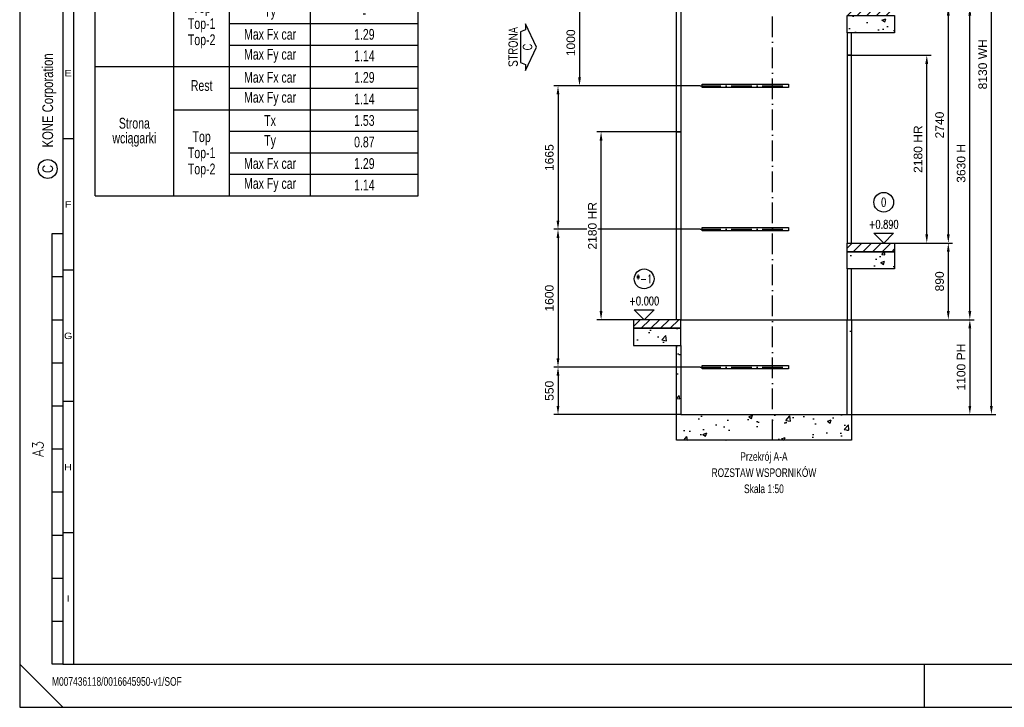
# Model space of a CAD drawing. Header units: millimetres. Extents: x 0 to 21000, y 0 to 14850.
# Tile 1 of 3: x 0 to 11428, y 0 to 7983. Entities that reach past the tile are written whole.
import ezdxf
from ezdxf.enums import TextEntityAlignment as Align

# ---------------------------------------------------------------- set-up
doc = ezdxf.new("R2010")
doc.units = ezdxf.units.MM
doc.header["$LTSCALE"] = 20
doc.header["$PDSIZE"] = -3
doc.linetypes.add('ACAD_ISO10W100', pattern=[18, 12, -3, 0, -3])
for name, color, linetype in [('CONT_25', 1, 'Continuous'), ('CONT_35', 2, 'Continuous'), ('CONT_50', 5, 'Continuous'), ('CONT_70', 4, 'Continuous'), ('DASHD_25', 1, 'ACAD_ISO10W100'), ('DIM_35', 7, 'Continuous'), ('HATCH_35', 2, 'Continuous'), ('SHEET', 1, 'Continuous'), ('TEXT_35', 2, 'Continuous')]:
    doc.layers.add(name, color=color, linetype=linetype)
doc.styles.add('Arial', font='arial.ttf')
doc.styles.add('ROMANS', font='romans.shx', dxfattribs={"width": 0.9})
doc.styles.get("Standard").update_dxf_attribs({"font": 'arial.ttf'})
doc.styles.add('Text0.7_Arial', font='arial.ttf', dxfattribs={"width": 0.7})
doc.styles.add('Text0.7_romans', font='romans.shx', dxfattribs={"width": 0.7})
doc.dimstyles.new('KONE_mm', dxfattribs={"dimscale": 50, "dimtxt": 2, "dimasz": 2, "dimexe": 1, "dimexo": 0, "dimgap": 1, "dimtad": 1, "dimdec": 0, "dimrnd": 0.01, "dimzin": 0, "dimdsep": 46, "dimtxsty": 'Arial', "dimsah": 1, "dimcen": 0, "dimclrd": 256, "dimclre": 256, "dimclrt": 256, "dimadec": 1, "dimazin": 2, "dimtfac": 1, "dimtdec": 0, "dimtmove": 0, "dimatfit": 3, "dimfxl": 1, "dimtolj": 1, "dimtzin": 0, "dimarcsym": 0})

# ---------------------------------------------------------------- blocks, each defined once
blk = doc.blocks.new('Border')
at = {"layer": 'CONT_50', "linetype": 'Continuous'}
blk.add_line((210, 0), (210, 10), dxfattribs=at)
blk.add_lwpolyline([(410, 10), (410, 287), (10, 287), (10, 10)], close=True, dxfattribs=at)
at = {"layer": 'SHEET', "linetype": 'Continuous'}
for p, q in [((12.5, 284.5), (12.5, 10)), ((12.5, 132), (10, 132)), ((7.5, 10), (7.5, 110)), ((7.5, 110), (10, 110)), ((12.5, 101.5), (10, 101.5)), ((7.5, 100), (10, 100)), ((7.5, 90), (10, 90)), ((7.5, 80), (10, 80)), ((12.5, 71), (10, 71)), ((7.5, 70), (10, 70)), ((7.5, 60), (10, 60)), ((7.5, 50), (10, 50)), ((7.5, 40), (10, 40)), ((12.5, 40.5), (10, 40.5)), ((7.5, 30), (10, 30)), ((7.5, 20), (10, 20)), ((0, 10), (10, 0)), ((10, 10), (7.5, 10))]:
    blk.add_line(p, q, dxfattribs=at)
blk.add_lwpolyline([(420, 0), (420, 297), (0, 297), (0, 0)], close=True, dxfattribs=at)
blk.add_circle((6.5, 125), 2.2, dxfattribs=at)
at = {"layer": 'SHEET', "width": 1.190476}
for s, p in [('E', (11.25, 147.25)), ('F', (11.25, 116.75)), ('G', (11.25, 86.25)), ('H', (11.25, 55.75)), ('I', (11.25, 25.25))]:
    blk.add_text(s, height=1.5, dxfattribs=at).set_placement(p, align=Align.MIDDLE)
at = {"layer": 'SHEET', "linetype": 'Continuous', "width": 0.75}
blk.add_text('C', height=2.5, rotation=90, dxfattribs=at).set_placement((6.5, 125), align=Align.MIDDLE)
at = {"layer": 'SHEET', "linetype": 'Continuous', "style": 'ROMANS', "width": 0.9}
blk.add_text('A3', height=2.5, rotation=90, dxfattribs=at).set_placement((5.5, 60), align=Align.CENTER)
blk = doc.blocks.new('ElevationMark_SUI')
at = {"layer": 'CONT_25', "linetype": 'Continuous'}
blk.add_circle((0, 16.61), 4, dxfattribs=at)
at = {"layer": 'TEXT_35', "linetype": 'Continuous', "ltscale": 0.25}
blk.add_line((-4, 4), (4, 4), dxfattribs=at)
blk.add_lwpolyline([(-4, 4), (0, 0), (4, 4)], dxfattribs=at)
at = {"layer": 'TEXT_35', "linetype": 'Continuous', "ltscale": 0.25, "style": 'Text0.7_romans', "width": 0.7}
for tag, p in [('MARKS', (0, 16.61)), ('LEVEL', (0, 7.61))]:
    blk.add_attdef(tag, text='', height=3.5, dxfattribs=at).set_placement(p, align=Align.MIDDLE)
blk = doc.blocks.new('SideC_Arrow_A3')
at = {"layer": 'CONT_25'}
blk.add_lwpolyline([(5.43, 2.55), (4.02, 2.55), (3.57, 3.71), (-3.57, 3.71), (-4.02, 2.55), (-5.43, 2.55), (0, 0)], close=True, dxfattribs=at)
at = {"layer": 'CONT_35', "style": 'ROMANS', "width": 0.9}
for tag, p in [('?', (0, 5.43)), ('#', (0, 2.07))]:
    blk.add_attdef(tag, text='', height=2, dxfattribs=at).set_placement(p, align=Align.MIDDLE)
blk = doc.blocks.new('*D217')
at = {"layer": 'Defpoints', "color": 0, "transparency": 16777216}
for p in [(7898, 8215), (6498, 7215), (7898, 7215)]:
    blk.add_point(p, dxfattribs=at)
at = {"layer": 'DIM_35', "lineweight": -2, "transparency": 16777216}
for p, q in [((7898, 8215), (6448, 8215)), ((6498, 8115), (6498, 7315)), ((7898, 7215), (6448, 7215))]:
    blk.add_line(p, q, dxfattribs=at)
at = {"layer": 'DIM_35', "transparency": 16777216}
for points in [[(6481, 8115), (6514, 8115), (6498, 8215)], [(6481, 7315), (6514, 7315), (6498, 7215)]]:
    blk.add_solid(points, dxfattribs=at)
at = {"layer": 'DIM_35', "transparency": 16777216, "insert": (6397, 7715), "char_height": 100, "attachment_point": 5, "rotation": 90, "style": 'Arial', "bg_fill": 3, "box_fill_scale": 1.1, "bg_fill_color": 256, "bg_fill_true_color": 13158600, "bg_fill_transparency": 0}
blk.add_mtext('\\A1;1000', dxfattribs=at)
blk = doc.blocks.new('_DotSmall')
at = {"color": 0, "linetype": 'ByBlock', "const_width": 0.5}
blk.add_lwpolyline([(-0.0625, 0, 1), (0.0625, 0, 1)], format="xyb", close=True, dxfattribs=at)
blk = doc.blocks.new('*D218')
at = {"layer": 'Defpoints', "color": 0, "transparency": 16777216}
for p in [(7898, 7215), (6248, 5550), (7898, 5550)]:
    blk.add_point(p, dxfattribs=at)
at = {"layer": 'DIM_35', "lineweight": -2, "transparency": 16777216}
for p, q in [((7898, 7215), (6198, 7215)), ((6248, 7115), (6248, 5650)), ((7898, 5550), (6198, 5550))]:
    blk.add_line(p, q, dxfattribs=at)
at = {"layer": 'DIM_35', "transparency": 16777216}
for points in [[(6231, 7115), (6264, 7115), (6248, 7215)], [(6231, 5650), (6264, 5650), (6248, 5550)]]:
    blk.add_solid(points, dxfattribs=at)
at = {"layer": 'DIM_35', "transparency": 16777216, "insert": (6147, 6382), "char_height": 100, "attachment_point": 5, "rotation": 90, "style": 'Arial', "bg_fill": 3, "box_fill_scale": 1.1, "bg_fill_color": 256, "bg_fill_true_color": 13158600, "bg_fill_transparency": 0}
blk.add_mtext('\\A1;1665', dxfattribs=at)
blk = doc.blocks.new('*D219')
at = {"layer": 'Defpoints', "color": 0, "transparency": 16777216}
for p in [(7898, 5550), (6248, 3950), (7898, 3950)]:
    blk.add_point(p, dxfattribs=at)
at = {"layer": 'DIM_35', "lineweight": -2, "transparency": 16777216}
for p, q in [((7898, 5550), (6198, 5550)), ((6248, 5450), (6248, 4050)), ((7898, 3950), (6198, 3950))]:
    blk.add_line(p, q, dxfattribs=at)
at = {"layer": 'DIM_35', "transparency": 16777216}
for points in [[(6231, 5450), (6264, 5450), (6248, 5550)], [(6231, 4050), (6264, 4050), (6248, 3950)]]:
    blk.add_solid(points, dxfattribs=at)
at = {"layer": 'DIM_35', "transparency": 16777216, "insert": (6147, 4750), "char_height": 100, "attachment_point": 5, "rotation": 90, "style": 'Arial', "bg_fill": 3, "box_fill_scale": 1.1, "bg_fill_color": 256, "bg_fill_true_color": 13158600, "bg_fill_transparency": 0}
blk.add_mtext('\\A1;1600', dxfattribs=at)
blk = doc.blocks.new('*D220')
at = {"layer": 'Defpoints', "color": 0, "transparency": 16777216}
for p in [(7898, 3950), (6248, 3400), (7673, 3400)]:
    blk.add_point(p, dxfattribs=at)
at = {"layer": 'DIM_35', "lineweight": -2, "transparency": 16777216}
for p, q in [((7898, 3950), (6198, 3950)), ((6248, 3850), (6248, 3500)), ((7673, 3400), (6198, 3400))]:
    blk.add_line(p, q, dxfattribs=at)
at = {"layer": 'DIM_35', "transparency": 16777216}
for points in [[(6231, 3850), (6264, 3850), (6248, 3950)], [(6231, 3500), (6264, 3500), (6248, 3400)]]:
    blk.add_solid(points, dxfattribs=at)
at = {"layer": 'DIM_35', "transparency": 16777216, "insert": (6147, 3675), "char_height": 100, "attachment_point": 5, "rotation": 90, "style": 'Arial', "bg_fill": 3, "box_fill_scale": 1.1, "bg_fill_color": 256, "bg_fill_true_color": 13158600, "bg_fill_transparency": 0}
blk.add_mtext('\\A1;550', dxfattribs=at)
blk = doc.blocks.new('*D221')
at = {"layer": 'Defpoints', "color": 0, "transparency": 16777216}
for p in [(9653, 11530), (11278, 11530), (9603, 3400)]:
    blk.add_point(p, dxfattribs=at)
at = {"layer": 'DIM_35', "lineweight": -2, "transparency": 16777216}
for p, q in [((9653, 11530), (11328, 11530)), ((11278, 3500), (11278, 11430)), ((9603, 3400), (11328, 3400))]:
    blk.add_line(p, q, dxfattribs=at)
at = {"layer": 'DIM_35', "transparency": 16777216}
for points in [[(11261, 11430), (11294, 11430), (11278, 11530)], [(11261, 3500), (11294, 3500), (11278, 3400)]]:
    blk.add_solid(points, dxfattribs=at)
at = {"layer": 'DIM_35', "transparency": 16777216, "insert": (11177, 7465), "char_height": 100, "attachment_point": 5, "rotation": 90, "style": 'Arial', "bg_fill": 3, "box_fill_scale": 1.1, "bg_fill_color": 256, "bg_fill_true_color": 13158600, "bg_fill_transparency": 0}
blk.add_mtext('\\A1;8130 WH', dxfattribs=at)
blk = doc.blocks.new('*D223')
at = {"layer": 'Defpoints', "color": 0, "transparency": 16777216}
for p in [(10153, 8130), (11028, 8130), (7673, 4500)]:
    blk.add_point(p, dxfattribs=at)
at = {"layer": 'DIM_35', "lineweight": -2, "transparency": 16777216}
for p, q in [((10153, 8130), (11078, 8130)), ((11028, 4600), (11028, 8030)), ((7673, 4500), (11078, 4500))]:
    blk.add_line(p, q, dxfattribs=at)
at = {"layer": 'DIM_35', "transparency": 16777216}
for points in [[(11011, 8030), (11044, 8030), (11028, 8130)], [(11011, 4600), (11044, 4600), (11028, 4500)]]:
    blk.add_solid(points, dxfattribs=at)
at = {"layer": 'DIM_35', "transparency": 16777216, "insert": (10927, 6315), "char_height": 100, "attachment_point": 5, "rotation": 90, "style": 'Arial', "bg_fill": 3, "box_fill_scale": 1.1, "bg_fill_color": 256, "bg_fill_true_color": 13158600, "bg_fill_transparency": 0}
blk.add_mtext('\\A1;3630 H', dxfattribs=at)
blk = doc.blocks.new('*D224')
at = {"layer": 'Defpoints', "color": 0, "transparency": 16777216}
for p in [(7673, 4500), (9603, 3400), (11028, 3400)]:
    blk.add_point(p, dxfattribs=at)
at = {"layer": 'DIM_35', "lineweight": -2, "transparency": 16777216}
for p, q in [((7673, 4500), (11078, 4500)), ((11028, 4400), (11028, 3500)), ((9603, 3400), (11078, 3400))]:
    blk.add_line(p, q, dxfattribs=at)
at = {"layer": 'DIM_35', "transparency": 16777216}
for points in [[(11011, 4400), (11044, 4400), (11028, 4500)], [(11011, 3500), (11044, 3500), (11028, 3400)]]:
    blk.add_solid(points, dxfattribs=at)
at = {"layer": 'DIM_35', "transparency": 16777216, "insert": (10927, 3950), "char_height": 100, "attachment_point": 5, "rotation": 90, "style": 'Arial', "bg_fill": 3, "box_fill_scale": 1.1, "bg_fill_color": 256, "bg_fill_true_color": 13158600, "bg_fill_transparency": 0}
blk.add_mtext('\\A1;1100 PH', dxfattribs=at)
blk = doc.blocks.new('*D225')
at = {"layer": 'Defpoints', "color": 0, "transparency": 16777216}
for p in [(6748, 6680), (7623, 6680), (7123, 4500)]:
    blk.add_point(p, dxfattribs=at)
at = {"layer": 'DIM_35', "lineweight": -2, "transparency": 16777216}
for p, q in [((7623, 6680), (6698, 6680)), ((6748, 4600), (6748, 6580)), ((7123, 4500), (6698, 4500))]:
    blk.add_line(p, q, dxfattribs=at)
at = {"layer": 'DIM_35', "transparency": 16777216}
for points in [[(6731, 6580), (6764, 6580), (6748, 6680)], [(6731, 4600), (6764, 4600), (6748, 4500)]]:
    blk.add_solid(points, dxfattribs=at)
at = {"layer": 'DIM_35', "transparency": 16777216, "insert": (6647, 5590), "char_height": 100, "attachment_point": 5, "rotation": 90, "style": 'Arial', "bg_fill": 3, "box_fill_scale": 1.1, "bg_fill_color": 256, "bg_fill_true_color": 13158600, "bg_fill_transparency": 0}
blk.add_mtext('\\A1;2180 HR', dxfattribs=at)
blk = doc.blocks.new('*D226')
at = {"layer": 'Defpoints', "color": 0, "transparency": 16777216}
for p in [(10153, 8130), (10153, 5390), (10778, 5390)]:
    blk.add_point(p, dxfattribs=at)
at = {"layer": 'DIM_35', "lineweight": -2, "transparency": 16777216}
for p, q in [((10153, 8130), (10828, 8130)), ((10778, 8030), (10778, 5490)), ((10153, 5390), (10828, 5390))]:
    blk.add_line(p, q, dxfattribs=at)
at = {"layer": 'DIM_35', "transparency": 16777216}
for points in [[(10761, 8030), (10794, 8030), (10778, 8130)], [(10761, 5490), (10794, 5490), (10778, 5390)]]:
    blk.add_solid(points, dxfattribs=at)
at = {"layer": 'DIM_35', "transparency": 16777216, "insert": (10677, 6760), "char_height": 100, "attachment_point": 5, "rotation": 90, "style": 'Arial', "bg_fill": 3, "box_fill_scale": 1.1, "bg_fill_color": 256, "bg_fill_true_color": 13158600, "bg_fill_transparency": 0}
blk.add_mtext('\\A1;2740', dxfattribs=at)
blk = doc.blocks.new('*D228')
at = {"layer": 'Defpoints', "color": 0, "transparency": 16777216}
for p in [(10153, 5390), (9653, 4500), (10778, 4500)]:
    blk.add_point(p, dxfattribs=at)
at = {"layer": 'DIM_35', "lineweight": -2, "transparency": 16777216}
for p, q in [((10153, 5390), (10828, 5390)), ((10778, 5290), (10778, 4600)), ((9653, 4500), (10828, 4500))]:
    blk.add_line(p, q, dxfattribs=at)
at = {"layer": 'DIM_35', "transparency": 16777216}
for points in [[(10761, 5290), (10794, 5290), (10778, 5390)], [(10761, 4600), (10794, 4600), (10778, 4500)]]:
    blk.add_solid(points, dxfattribs=at)
at = {"layer": 'DIM_35', "transparency": 16777216, "insert": (10677, 4945), "char_height": 100, "attachment_point": 5, "rotation": 90, "style": 'Arial', "bg_fill": 3, "box_fill_scale": 1.1, "bg_fill_color": 256, "bg_fill_true_color": 13158600, "bg_fill_transparency": 0}
blk.add_mtext('\\A1;890', dxfattribs=at)
blk = doc.blocks.new('*D229')
at = {"layer": 'Defpoints', "color": 0, "transparency": 16777216}
for p in [(9653, 7570), (10528, 7570), (10153, 5390)]:
    blk.add_point(p, dxfattribs=at)
at = {"layer": 'DIM_35', "lineweight": -2, "transparency": 16777216}
for p, q in [((9653, 7570), (10578, 7570)), ((10528, 5490), (10528, 7470)), ((10153, 5390), (10578, 5390))]:
    blk.add_line(p, q, dxfattribs=at)
at = {"layer": 'DIM_35', "transparency": 16777216}
for points in [[(10511, 7470), (10544, 7470), (10528, 7570)], [(10511, 5490), (10544, 5490), (10528, 5390)]]:
    blk.add_solid(points, dxfattribs=at)
at = {"layer": 'DIM_35', "transparency": 16777216, "insert": (10427, 6480), "char_height": 100, "attachment_point": 5, "rotation": 90, "style": 'Arial', "bg_fill": 3, "box_fill_scale": 1.1, "bg_fill_color": 256, "bg_fill_true_color": 13158600, "bg_fill_transparency": 0}
blk.add_mtext('\\A1;2180 HR', dxfattribs=at)
blk = doc.blocks.new('T-0008158422_PST_Table_GR_forces_SUF_0')
at = {"layer": 'SHEET', "linetype": 'Continuous'}
for p, q in [((0, 0), (3750, 0)), ((0, -4812), (0, 0)), ((3750, -4812), (3750, 0)), ((0, -250), (3750, -250)), ((0, -500), (3750, -500)), ((0, -750), (3750, -750)), ((1562, -3312), (1562, -1500)), ((3750, -1500), (1562, -1500)), ((2500, -3312), (2500, -1500)), ((0, -1812), (3750, -1812)), ((911, -1812), (911, -4812)), ((1562, -2062), (3750, -2062)), ((911, -2312), (3750, -2312)), ((1562, -2562), (3750, -2562)), ((1562, -2812), (3750, -2812)), ((1562, -3062), (3750, -3062)), ((0, -3312), (3750, -3312)), ((1562, -4812), (1562, -3312)), ((2500, -4812), (2500, -3312)), ((1562, -3562), (3750, -3562)), ((911, -3812), (3750, -3812)), ((1562, -4062), (3750, -4062)), ((1562, -4312), (3750, -4312)), ((1562, -4562), (3750, -4562)), ((0, -4812), (3750, -4812))]:
    blk.add_line(p, q, dxfattribs=at)
at = {"layer": 'SHEET', "linetype": 'Continuous', "extrusion": (0, 0, -1)}
for points in [[(-682, -1138), (-682, -819)], [(-703, -1187), (-1022, -1187)], [(-682, -1711), (-682, -1392)], [(-876, -1436), (-1194, -1436)]]:
    blk.add_lwpolyline(points, dxfattribs=at)
at = {"layer": 'SHEET', "linetype": 'Continuous'}
blk.add_lwpolyline([(876, -1436), (876, -1417, 0.41262), (857, -1398), (718, -1398, -0.41262), (700, -1379), (700, -1236), (703, -1236), (703, -1138), (661, -1138), (661, -1236), (665, -1236), (665, -1379, -0.41262), (646, -1398), (507, -1398, 0.41262), (489, -1417), (489, -1436)], format="xyb", close=True, dxfattribs=at)
at = {"layer": 'SHEET', "extrusion": (0, 0, -1)}
for points in [[(-660, -1006), (-682, -1138), (-704, -1006)], [(-836, -1165), (-703, -1187), (-836, -1209)], [(-1008, -1414), (-876, -1436), (-1008, -1458)], [(-660, -1579), (-682, -1711), (-704, -1579)]]:
    blk.add_solid(points, dxfattribs=at)
at = {"layer": 'SHEET', "style": 'Text0.7_romans', "width": 0.7}
for s, p in [('Fy', (572, -905)), ('Fx', (950, -1086)), ('Tx', (1123, -1335)), ('Ty', (572, -1594))]:
    blk.add_text(s, height=136.7, dxfattribs=at).set_placement(p, align=Align.MIDDLE)
at = {"layer": 'TEXT_35', "style": 'Text0.7_Arial', "width": 0.7}
for s, p in [('SIŁY DZIAŁAJĄCE NA PROWADNICE', (90, -125)), ('NUMER DŹWIGU:', (90, -375)), ('T-0008158422', (2699, -375)), ('UDŹWIG NOMINALNY', (90, -625)), ('630 kg', (2699, -625))]:
    blk.add_text(s, height=125, dxfattribs=at).set_placement(p, align=Align.MIDDLE_LEFT)
for s, p in [('Siła', (2031, -1656)), ('Wartość (kN)', (3125, -1656)), ('Max Fx car', (2031, -1937)), ('1.29', (3125, -1937)), ('Max Fy car', (2031, -2187)), ('1.14', (3125, -2187)), ('Strona kabiny', (456, -2469)), ('Tx', (2031, -2437)), ('4.05', (3125, -2437)), ('Ty', (2031, -2687)), ('-', (3125, -2687)), ('1.29', (3125, -2937)), ('Max Fx car', (2031, -2937)), ('Max Fy car', (2031, -3187)), ('1.14', (3125, -3187)), ('Max Fx car', (2031, -3437)), ('1.29', (3125, -3437)), ('Max Fy car', (2031, -3687)), ('1.14', (3125, -3687)), ('Tx', (2031, -3937)), ('1.53', (3125, -3937)), ('Strona', (456, -3969)), ('wciągarki', (456, -4156)), ('Ty', (2031, -4187)), ('0.87', (3125, -4187)), ('Max Fx car', (2031, -4437)), ('1.29', (3125, -4437)), ('Max Fy car', (2031, -4687)), ('1.14', (3125, -4687))]:
    blk.add_text(s, height=125, dxfattribs=at).set_placement(p, align=Align.MIDDLE)
for s, p in [('Rest', (1237, -2031)), ('Top', (1237, -2625)), ('Top-1', (1237, -2812)), ('Top-2', (1237, -3000)), ('Rest', (1237, -3531)), ('Top', (1237, -4125)), ('Top-1', (1237, -4312)), ('Top-2', (1237, -4500))]:
    blk.add_text(s, height=125, dxfattribs=at).set_placement(p, align=Align.MIDDLE_CENTER)

msp = doc.modelspace()

# ---------------------------------------------------------------- hatches: boundary and pattern name
at = {"layer": 'HATCH_35'}
h = msp.add_hatch(dxfattribs=at)
h.set_pattern_fill('AR-CONC', color=256, scale=2.5)
h.set_pattern_definition([(50, (8637.77, 5374.8), (455.462, -39.848), [47.625, -523.875]), (355, (8637.77, 5374.8), (-88.11, 477.642), [38.1, -419.1]), (100.4514, (8675.72, 5371.5), (367.353, 437.794), [40.475, -445.226]), (46.184, (8637.77, 5501.8), (677.7, -105.106), [71.44, -785.81]), (96.636, (8694.24, 5493.04), (593.51, 618.565), [60.71, -667.84]), (351.184, (8637.8, 5501.8), (593.51, 618.565), [57.15, -628.65]), (21, (8701.27, 5470.05), (379.036, -255.663), [47.625, -523.875]), (326, (8701.27, 5470.05), (154.505, 460.47), [38.1, -419.1]), (71.4514, (8732.85, 5448.75), (533.54, 204.807), [40.475, -445.225]), (37.5, (8637.77, 5374.8), (7.7215, 211.3876), [0, -414.02, 0, -425.45, 0, -420.6875]), (7.5, (8637.77, 5374.8), (167.049, 250.4514), [0, -242.57, 0, -404.495, 0, -160.3375]), (327.5, (8496.16, 5374.8), (338.9765, -14.322), [0, -158.75, 0, -495.3, 0, -657.225]), (317.5, (8432.66, 5374.8), (370.323, 63.566), [0, -206.375, 0, -328.93, 0, -466.725])])
h.paths.add_polyline_path([(7622.8, 3099.8), (7622.8, 4199.8), (7672.8, 4199.8), (7672.8, 3399.8), (9602.8, 3399.8), (9602.8, 4499.8), (9652.8, 4499.8), (9652.8, 3099.8)])
h.paths.add_polyline_path([(9602.8, 5089.8), (9602.8, 5289.8), (10152.8, 5289.8), (10152.8, 5089.8)])
h.paths.add_polyline_path([(9602.8, 7829.8), (9602.8, 8029.8), (10152.8, 8029.8), (10152.8, 7829.8)])
h.paths.add_polyline_path([(7672.8, 4199.8), (7672.8, 4399.8), (7122.8, 4399.8), (7122.8, 4199.8)])
h.paths.add_polyline_path([(9652.8, 11529.8), (9652.8, 11729.8), (7622.8, 11729.8), (7622.8, 11529.8)])
h = msp.add_hatch(dxfattribs=at)
h.set_pattern_fill('ANSI31', color=256, scale=25)
h.set_pattern_definition([(45, (8637.77, 5374.8), (-56.1266, 56.1266), [])])
h.paths.add_polyline_path([(9602.8, 5289.8), (9602.8, 5389.8), (10152.8, 5389.8), (10152.8, 5289.8)])
h.paths.add_polyline_path([(9602.8, 8029.8), (9602.8, 8129.8), (10152.8, 8129.8), (10152.8, 8029.8)])
h.paths.add_polyline_path([(7672.8, 4399.8), (7672.8, 4499.8), (7122.8, 4499.8), (7122.8, 4399.8)])

# ---------------------------------------------------------------- linework, layer by layer
at = {"layer": 'CONT_50'}
for points in [[(7922.8, 7234.8), (8922.8, 7234.8), (8922.8, 7194.8), (7922.8, 7194.8)], [(7922.8, 5569.8), (8922.8, 5569.8), (8922.8, 5529.8), (7922.8, 5529.8)], [(7922.8, 3969.8), (8922.8, 3969.8), (8922.8, 3929.8), (7922.8, 3929.8)]]:
    msp.add_lwpolyline(points, close=True, dxfattribs=at)
at = {"layer": 'CONT_70'}
for points in [[(7672.8, 6679.8), (7672.8, 6679.8), (7672.8, 6679.8), (7622.8, 6679.8), (7622.8, 8129.8), (7672.8, 8129.8)], [(9602.8, 7829.8), (9602.8, 8029.8), (9602.8, 8029.8), (9602.8, 8029.8), (10152.8, 8029.8), (10152.8, 7829.8)], [(9602.8, 7569.8), (9602.8, 7569.8), (9602.8, 7569.8), (9652.8, 7569.8), (9652.8, 7829.8), (9602.8, 7829.8)], [(9602.8, 5389.8), (9602.8, 5389.8), (9602.8, 5389.8), (9652.8, 5389.8), (9652.8, 7569.8), (9602.8, 7569.8), (9602.8, 7569.8), (9602.8, 7569.8)], [(7672.8, 4499.8), (7672.8, 4499.8), (7672.8, 4499.8), (7622.8, 4499.8), (7622.8, 6679.8), (7672.8, 6679.8), (7672.8, 6679.8), (7672.8, 6679.8)], [(9602.8, 5289.8), (9602.8, 5389.8), (9602.8, 5389.8), (9602.8, 5389.8), (10152.8, 5389.8), (10152.8, 5289.8)], [(9602.8, 5089.8), (9602.8, 5289.8), (9602.8, 5289.8), (9602.8, 5289.8), (10152.8, 5289.8), (10152.8, 5089.8)], [(9602.8, 4499.8), (9602.8, 4499.8), (9602.8, 4499.8), (9652.8, 4499.8), (9652.8, 5089.8), (9602.8, 5089.8)], [(7672.8, 4399.8), (7672.8, 4499.8), (7672.8, 4499.8), (7672.8, 4499.8), (7122.8, 4499.8), (7122.8, 4399.8)], [(7622.8, 3099.8), (7622.8, 4199.8), (7672.8, 4199.8), (7672.8, 3399.8), (9602.8, 3399.8), (9602.8, 4499.8), (9652.8, 4499.8), (9652.8, 3099.8)], [(7672.8, 4199.8), (7672.8, 4399.8), (7672.8, 4399.8), (7672.8, 4399.8), (7122.8, 4399.8), (7122.8, 4199.8)]]:
    msp.add_lwpolyline(points, close=True, dxfattribs=at)
at = {"layer": 'DASHD_25'}
for p, q in [((8737.8, 3099.8), (8737.8, 11729.8)), ((7897.8, 7214.8), (8947.8, 7214.8)), ((7897.8, 5549.8), (8947.8, 5549.8)), ((7897.8, 3949.8), (8947.8, 3949.8))]:
    msp.add_line(p, q, dxfattribs=at)

# ---------------------------------------------------------------- block references
msp.add_blockref('T-0008158422_PST_Table_GR_forces_SUF_0', (875, 10750))
at = {"xscale": 50, "yscale": 50, "zscale": 50, "rotation": 90}
msp.add_blockref('SideC_Arrow_A3', (5997.8, 7664.8), dxfattribs=at).add_auto_attribs({'?': 'STRONA', '#': 'C'})
at = {"xscale": 28.57142857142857, "yscale": 28.57142857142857, "zscale": 28.57142857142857}
for p, values in [((10027.8, 5389.8), {'LEVEL': '+0.890', 'MARKS': '0'}), ((7247.8, 4499.8), {'LEVEL': '+0.000', 'MARKS': '*-1'})]:
    msp.add_blockref('ElevationMark_SUI', p, dxfattribs=at).add_auto_attribs(values)
at = {"layer": 'SHEET', "xscale": 50, "yscale": 50, "zscale": 50}
msp.add_blockref('Border', (0, 0), dxfattribs=at)

# ---------------------------------------------------------------- texts
at = {"layer": 'SHEET', "linetype": 'Continuous', "style": 'Text0.7_Arial', "width": 0.75}
msp.add_text('KONE Corporation', height=125, rotation=90, dxfattribs=at).set_placement((325, 6500), align=Align.MIDDLE_LEFT)
at = {"layer": 'TEXT_35', "style": 'Text0.7_Arial', "width": 0.7}
for s, p in [('Przekrój A-A', (8637.8, 2911.8)), ('ROZSTAW WSPORNIKÓW', (8637.8, 2724.3)), ('Skala 1:50', (8637.8, 2536.8))]:
    msp.add_text(s, height=100, dxfattribs=at).set_placement(p, align=Align.MIDDLE_CENTER)
msp.add_text('M007436118/0016645950-v1/SOF', height=100, dxfattribs=at).set_placement((375, 250))

# ---------------------------------------------------------------- next in the draw order: dimensions: what is measured, and where the dimension line sits
at = {"layer": 'DIM_35'}
dim = msp.add_linear_dim(base=(11277.8, 11529.8), p1=(9602.8, 3399.8), p2=(9652.8, 11529.8), angle=90, text='<> WH', dimstyle='KONE_mm', override={"dimtix": 1, "dimldrblk": 'DotSmall', "dimtfill": 1}, dxfattribs=at)
dim.commit()
dim.dimension.update_dxf_attribs({"geometry": '*D221', "text_midpoint": (11176.7, 7464.8)})
dim = msp.add_linear_dim(base=(6497.8, 7214.8), p1=(7897.8, 8214.8), p2=(7897.8, 7214.8), angle=90, dimstyle='KONE_mm', override={"dimldrblk": 'DotSmall', "dimtfill": 1}, dxfattribs=at)
dim.commit()
dim.dimension.update_dxf_attribs({"geometry": '*D217', "text_midpoint": (6396.7, 7714.8)})

# ---------------------------------------------------------------- next in the draw order: dimensions: what is measured, and where the dimension line sits
dim = msp.add_linear_dim(base=(6247.8, 5549.8), p1=(7897.8, 7214.8), p2=(7897.8, 5549.8), angle=90, dimstyle='KONE_mm', override={"dimtix": 1, "dimldrblk": 'DotSmall', "dimtfill": 1}, dxfattribs=at)
dim.commit()
dim.dimension.update_dxf_attribs({"geometry": '*D218', "text_midpoint": (6146.7, 6382.3)})

# ---------------------------------------------------------------- next in the draw order: dimensions: what is measured, and where the dimension line sits
dim = msp.add_linear_dim(base=(6247.8, 3949.8), p1=(7897.8, 5549.8), p2=(7897.8, 3949.8), angle=90, dimstyle='KONE_mm', override={"dimtix": 1, "dimldrblk": 'DotSmall', "dimtfill": 1}, dxfattribs=at)
dim.commit()
dim.dimension.update_dxf_attribs({"geometry": '*D219', "text_midpoint": (6146.7, 4749.8)})

# ---------------------------------------------------------------- next in the draw order: dimensions: what is measured, and where the dimension line sits
dim = msp.add_linear_dim(base=(11027.8, 8129.8), p1=(7672.8, 4499.8), p2=(10152.8, 8129.8), angle=90, text='<> H', dimstyle='KONE_mm', override={"dimtix": 1, "dimldrblk": 'DotSmall', "dimtfill": 1}, dxfattribs=at)
dim.commit()
dim.dimension.update_dxf_attribs({"geometry": '*D223', "text_midpoint": (10926.7, 6314.8)})
dim = msp.add_linear_dim(base=(6247.8, 3399.8), p1=(7897.8, 3949.8), p2=(7672.8, 3399.8), angle=90, dimstyle='KONE_mm', override={"dimldrblk": 'DotSmall', "dimtfill": 1}, dxfattribs=at)
dim.commit()
dim.dimension.update_dxf_attribs({"geometry": '*D220', "text_midpoint": (6146.7, 3674.8)})

# ---------------------------------------------------------------- next in the draw order: dimensions: what is measured, and where the dimension line sits
dim = msp.add_linear_dim(base=(10777.8, 5389.8), p1=(10152.8, 8129.8), p2=(10152.8, 5389.8), angle=90, dimstyle='KONE_mm', override={"dimtix": 1, "dimtfill": 1}, dxfattribs=at)
dim.commit()
dim.dimension.update_dxf_attribs({"geometry": '*D226', "text_midpoint": (10676.7, 6759.8)})
dim = msp.add_linear_dim(base=(11027.8, 3399.8), p1=(7672.8, 4499.8), p2=(9602.8, 3399.8), angle=90, text='<> PH', dimstyle='KONE_mm', override={"dimtix": 1, "dimldrblk": 'DotSmall', "dimtfill": 1}, dxfattribs=at)
dim.commit()
dim.dimension.update_dxf_attribs({"geometry": '*D224', "text_midpoint": (10926.7, 3949.8)})

# ---------------------------------------------------------------- next in the draw order: dimensions: what is measured, and where the dimension line sits
dim = msp.add_linear_dim(base=(6747.8, 6679.8), p1=(7122.8, 4499.8), p2=(7622.8, 6679.8), angle=90, text='<> HR', dimstyle='KONE_mm', override={"dimtix": 1, "dimtfill": 1}, dxfattribs=at)
dim.commit()
dim.dimension.update_dxf_attribs({"geometry": '*D225', "text_midpoint": (6646.7, 5589.8)})
dim = msp.add_linear_dim(base=(10777.8, 4499.8), p1=(10152.8, 5389.8), p2=(9652.8, 4499.8), angle=90, dimstyle='KONE_mm', override={"dimtix": 1, "dimtfill": 1}, dxfattribs=at)
dim.commit()
dim.dimension.update_dxf_attribs({"geometry": '*D228', "text_midpoint": (10676.7, 4944.8)})

# ---------------------------------------------------------------- next in the draw order: dimensions: what is measured, and where the dimension line sits
dim = msp.add_linear_dim(base=(10527.8, 7569.8), p1=(10152.8, 5389.8), p2=(9652.8, 7569.8), angle=90, text='<> HR', dimstyle='KONE_mm', override={"dimtix": 1, "dimtfill": 1}, dxfattribs=at)
dim.commit()
dim.dimension.update_dxf_attribs({"geometry": '*D229', "text_midpoint": (10426.7, 6479.8)})

doc.saveas('drawing.dxf')
